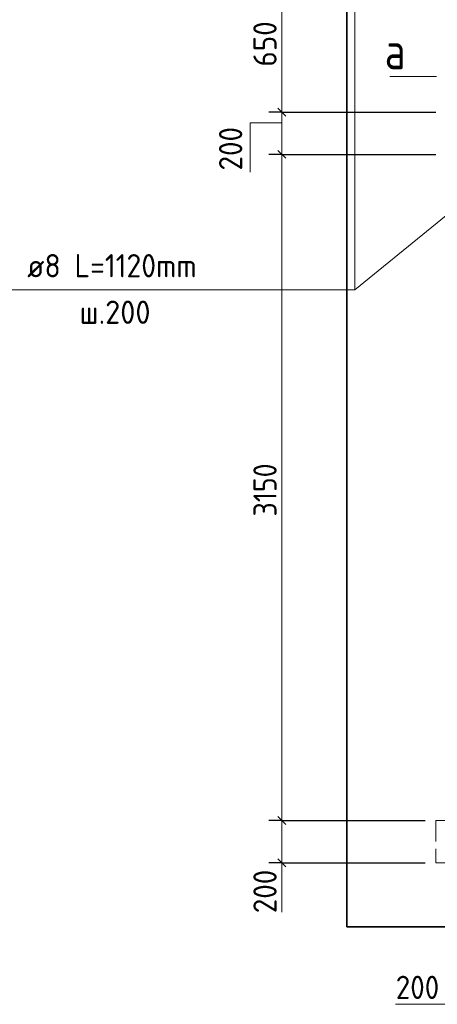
# Model space of a CAD drawing. Header units: millimetres. Extents: x 0 to 50400, y -12 to 35640.
# Tile 13 of 18: x 24840 to 29582, y 13015 to 24190. Entities that reach past the tile are written whole.
import ezdxf

# ---------------------------------------------------------------- set-up
doc = ezdxf.new("R2010")
doc.units = ezdxf.units.MM
doc.linetypes.add('______2', pattern=[324, 240, -84])
for name, color, linetype, lineweight in [('Standard', 7, 'Continuous', 25), ('ЖБ Перекрытие верхний уровень', 7, 'Continuous', 35), ('Позиционная метка линия выноска', 7, 'Continuous', 13), ('Размерная линия_ общее', 7, 'Continuous', 13), ('Сечения символ', 7, 'Continuous', 25)]:
    doc.layers.add(name, color=color, linetype=linetype, lineweight=lineweight)
doc.layers.add('Размерная выноска', color=7, linetype='Continuous')
doc.layers.add('Стена ДОП П-обр. неравн', color=7, linetype='Continuous', true_color=0xa0a0a0)
doc.styles.add('ISOCPEUR', font='txt')

msp = doc.modelspace()

# ---------------------------------------------------------------- linework, layer by layer
at = {"layer": 'Standard', "color": 254, "linetype": 'Continuous', "lineweight": 35, "true_color": 0xc4c4ff, "transparency": 33554687}
msp.add_lwpolyline([(28556, 13893), (46591, 13893), (46591, 32163), (28556, 32163), (28556, 13893)], dxfattribs=at)
at = {"layer": 'ЖБ Перекрытие верхний уровень', "color": 7, "linetype": '______2', "lineweight": 18, "transparency": 33554687}
for p, q in [((29563, 15102), (29563, 14622)), ((29683, 15102), (29563, 15102)), ((29563, 14622), (29683, 14622))]:
    msp.add_line(p, q, dxfattribs=at)
at = {"layer": 'Позиционная метка линия выноска', "color": 7, "linetype": 'Continuous', "lineweight": 13, "transparency": 33554687}
msp.add_line((29043, 23546), (29571, 23546), dxfattribs=at)
for points in [[(28645, 21125), (28645, 25613), (29917, 25613), (30406, 25907)], [(24678, 21125), (28645, 21125), (30393, 22547)]]:
    msp.add_lwpolyline(points, dxfattribs=at)
at = {"layer": 'Размерная выноска', "color": 7, "linetype": 'Continuous', "lineweight": 13, "transparency": 33554687}
for p, q in [((27817, 23019), (27455, 23019)), ((27455, 23019), (27455, 22460)), ((27817, 14622), (27817, 14060)), ((29107, 13015), (29683, 13015))]:
    msp.add_line(p, q, dxfattribs=at)
at = {"layer": 'Размерная линия_ общее', "color": 7, "linetype": 'Continuous', "lineweight": 13, "transparency": 33554687}
for p, q in [((27817, 23142), (27817, 24702)), ((27817, 22662), (27817, 23142)), ((27817, 15102), (27817, 22662)), ((27817, 14622), (27817, 15102)), ((27817, 14622), (27817, 14532))]:
    msp.add_line(p, q, dxfattribs=at)
at = {"layer": 'Размерная линия_ общее', "color": 7, "linetype": 'Continuous', "lineweight": -3, "transparency": 33554687}
for p, q in [((27817, 23142), (27667, 23142)), ((27817, 23142), (27967, 23142)), ((27817, 23142), (29563, 23142)), ((27817, 22662), (27667, 22662)), ((27817, 22662), (27967, 22662)), ((27817, 22662), (29563, 22662)), ((27817, 15102), (27667, 15102)), ((27817, 15102), (27967, 15102)), ((27817, 14622), (27667, 14622)), ((27817, 14622), (27967, 14622))]:
    msp.add_line(p, q, dxfattribs=at)
at = {"layer": 'Размерная линия_ общее', "color": 7, "linetype": 'Continuous', "lineweight": 25, "transparency": 33554687}
for p, q in [((27862, 23097), (27772, 23187)), ((27862, 22617), (27772, 22707)), ((27862, 15057), (27772, 15147)), ((27862, 14577), (27772, 14667))]:
    msp.add_line(p, q, dxfattribs=at)
at = {"layer": 'Размерная линия_ общее', "color": 7, "linetype": 'Continuous', "lineweight": -3, "transparency": 33554687}
for points in [[(27817, 15102), (28939, 15102), (28939, 15102), (29443, 15102)], [(27817, 14622), (28437, 14622), (28437, 14622), (29443, 14622)]]:
    msp.add_lwpolyline(points, dxfattribs=at)

# ---------------------------------------------------------------- texts
at = {"layer": 'Standard', "color": 7, "linetype": 'Continuous', "lineweight": 25, "transparency": 33554687, "insert": (29110, 13075), "char_height": 264, "width": 674.38, "attachment_point": 7, "style": 'ISOCPEUR'}
msp.add_mtext('\\W0.91;200', dxfattribs=at)
at = {"layer": 'Размерная линия_ общее', "color": 7, "linetype": 'Continuous', "lineweight": 25, "transparency": 33554687, "char_height": 264, "attachment_point": 7, "rotation": 90, "style": 'ISOCPEUR'}
for s, insert, width in [('\\W0.91;650', (27757, 23658), 674.39), ('\\W0.91;200', (27367, 22479), 674.38), ('\\W0.87;3150', (27757, 18552), 800.3), ('\\W0.91;200', (27757, 14049), 674.38)]:
    msp.add_mtext(s, dxfattribs=dict(at, insert=insert, width=width))
at = {"layer": 'Сечения символ', "color": 7, "linetype": 'Continuous', "lineweight": 35, "transparency": 33554687, "insert": (28984, 23628), "char_height": 420, "width": 503.77, "attachment_point": 7, "style": 'ISOCPEUR'}
msp.add_mtext('\\W0.80;а', dxfattribs=at)
at = {"layer": 'Стена ДОП П-обр. неравн', "color": 7, "linetype": 'Continuous', "lineweight": 13, "transparency": 33554687, "char_height": 264, "attachment_point": 7, "style": 'ISOCPEUR'}
for s, insert, width in [('\\W0.93;ø8 L=1120mm ', (24925, 21266), 2339.97), ('\\W0.95;ш.200 ', (25519, 20738), 1154.56)]:
    msp.add_mtext(s, dxfattribs=dict(at, insert=insert, width=width))

doc.saveas('drawing.dxf')
